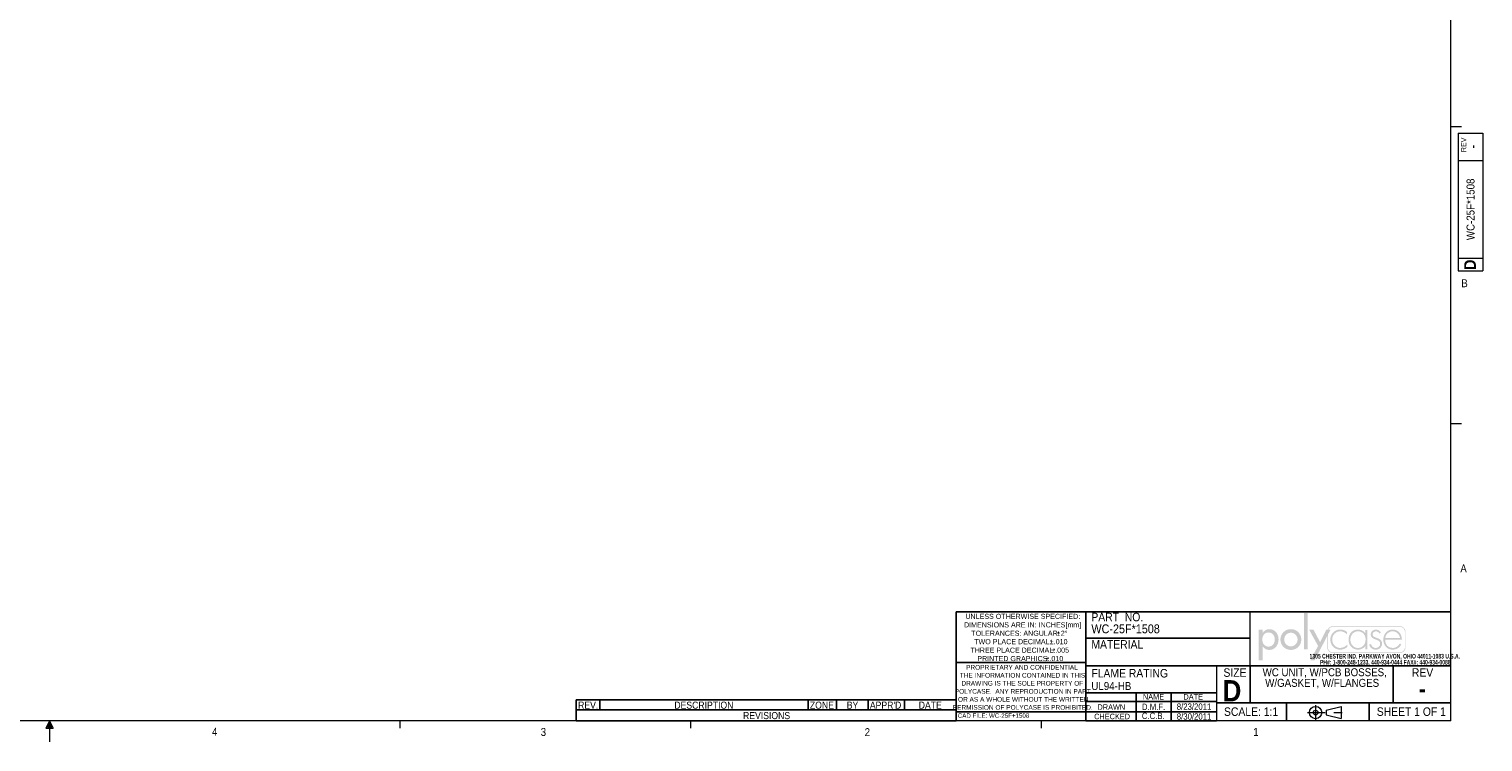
# Model space of a CAD drawing. Header units: inches. Extents: x 0.3 to 33.9, y 0.2 to 21.7.
# Tile 10 of 17: x 16.8 to 33.9, y 0.2 to 8.6. Entities that reach past the tile are written whole.
import ezdxf

# ---------------------------------------------------------------- set-up
doc = ezdxf.new("R2010")
doc.units = ezdxf.units.IN
doc.header["$MEASUREMENT"] = 0
doc.linetypes.add('SLD-Center', pattern=[0.75, 0.6, -0.05, 0.05, -0.05])
doc.linetypes.add('SLD-Solid', pattern=[0])
doc.layers.add('FORMAT', color=7, linetype='SLD-Solid')
doc.layers.add('SLD-0', color=7, linetype='SLD-Solid')
doc.styles.add('SLDTEXTSTYLE0', font='GOTHICB.TTF', dxfattribs={"width": 0.639595})
doc.styles.add('SLDTEXTSTYLE1', font='GOTHIC.TTF', dxfattribs={"width": 0.913})
doc.styles.add('SLDTEXTSTYLE2', font='GOTHICB.TTF', dxfattribs={"width": 0.913})

# ---------------------------------------------------------------- blocks, each defined once
blk = doc.blocks.new('ThirdAngleProjectionBlock')
at = {"color": 7, "linetype": 'SLD-Center', "lineweight": 0}
for p, q in [((0.275, 0.506), (0.275, 0)), ((0, 0.253), (1.202, 0.253))]:
    blk.add_line(p, q, dxfattribs=at)
at = {"color": 7, "linetype": 'SLD-Solid', "lineweight": 0}
for p, q in [((0.632, 0.332), (1.13, 0.459)), ((0.632, 0.332), (0.632, 0.174)), ((0.632, 0.174), (1.13, 0.048)), ((1.13, 0.459), (1.13, 0.048))]:
    blk.add_line(p, q, dxfattribs=at)
for radius in [0.206, 0.0789]:
    blk.add_circle((0.275, 0.253), radius, dxfattribs=at)
blk = doc.blocks.new('SW_NOTE_0')
at = {"color": 0, "linetype": 'Continuous', "lineweight": 0, "char_height": 0.055, "attachment_point": 2, "style": 'SLDTEXTSTYLE0'}
for s, insert in [('1305 CHESTER IND. PARKWAY AVON, OHIO 44011-1083 U.S.A. ', (0.75, 0.07)), ('PH#: 1-800-248-1233, 440-934-0444 FAX#: 440-934-0088', (0.756, -0.001))]:
    blk.add_mtext(s, dxfattribs=dict(at, insert=insert))
blk = doc.blocks.new('logo')
at = {"linetype": 'Continuous'}
blk.add_hatch(color=7, dxfattribs=at).paths.add_polyline_path([(1.559, 0.355), (1.559, 1.505), (1.44, 1.505), (1.44, 0.355)], flags=0)
h = blk.add_hatch(color=7, dxfattribs=at)
edge = h.paths.add_edge_path(flags=0)
edge.add_spline(control_points=[(0.122, 0.452), (0.17, 0.382), (0.245, 0.334), (0.333, 0.334)], knot_values=[4, 4, 4, 4, 5, 5, 5, 5], weights=[1, 1, 1, 1], degree=3, periodic=0)
edge.add_spline(control_points=[(0.333, 0.334), (0.523, 0.334), (0.629, 0.492), (0.629, 0.669)], knot_values=[3, 3, 3, 3, 4, 4, 4, 4], weights=[1, 1, 1, 1], degree=3, periodic=0)
edge.add_spline(control_points=[(0.629, 0.669), (0.629, 0.839), (0.517, 0.994), (0.338, 0.994)], knot_values=[2, 2, 2, 2, 3, 3, 3, 3], weights=[1, 1, 1, 1], degree=3, periodic=0)
edge.add_spline(control_points=[(0.338, 0.994), (0.245, 0.994), (0.171, 0.946), (0.122, 0.872)], knot_values=[1, 1, 1, 1, 2, 2, 2, 2], weights=[1, 1, 1, 1], degree=3, periodic=0)
edge.add_line((0.122, 0.872), (0.119, 0.872))
edge.add_line((0.119, 0.872), (0.119, 0.975))
edge.add_line((0.119, 0.975), (0, 0.975))
edge.add_line((0, 0.975), (0, 0))
edge.add_line((0, 0), (0.119, 0))
edge.add_line((0.119, 0), (0.119, 0.452))
edge.add_line((0.119, 0.452), (0.122, 0.452))
edge = h.paths.add_edge_path(flags=0)
edge.add_spline(control_points=[(0.113, 0.665), (0.113, 0.78), (0.185, 0.888), (0.309, 0.888), (0.437, 0.888), (0.51, 0.786), (0.51, 0.665)], knot_values=[0, 0, 0, 0, 1, 1, 1, 2, 2, 2, 2], weights=[1, 1, 1, 1, 1, 1, 1], degree=3, periodic=0)
edge.add_spline(control_points=[(0.51, 0.665), (0.51, 0.543), (0.439, 0.44), (0.309, 0.44), (0.183, 0.44), (0.113, 0.549), (0.113, 0.665)], knot_values=[2, 2, 2, 2, 3, 3, 3, 4, 4, 4, 4], weights=[1, 1, 1, 1, 1, 1, 1], degree=3, periodic=0)
h = blk.add_hatch(color=7, dxfattribs=at)
edge = h.paths.add_edge_path(flags=0)
edge.add_spline(control_points=[(0.69, 0.664), (0.69, 0.477), (0.836, 0.334), (1.022, 0.334), (1.207, 0.334), (1.353, 0.477), (1.353, 0.664)], knot_values=[0, 0, 0, 0, 1, 1, 1, 2, 2, 2, 2], weights=[1, 1, 1, 1, 1, 1, 1], degree=3, periodic=0)
edge.add_spline(control_points=[(1.353, 0.664), (1.353, 0.851), (1.207, 0.994), (1.022, 0.994), (0.836, 0.994), (0.69, 0.851), (0.69, 0.664)], knot_values=[2, 2, 2, 2, 3, 3, 3, 4, 4, 4, 4], weights=[1, 1, 1, 1, 1, 1, 1], degree=3, periodic=0)
edge = h.paths.add_edge_path(flags=0)
edge.add_spline(control_points=[(1.234, 0.664), (1.234, 0.547), (1.139, 0.448), (1.022, 0.448), (0.904, 0.448), (0.81, 0.547), (0.81, 0.664)], knot_values=[0, 0, 0, 0, 1, 1, 1, 2, 2, 2, 2], weights=[1, 1, 1, 1, 1, 1, 1], degree=3, periodic=0)
edge.add_spline(control_points=[(0.81, 0.664), (0.81, 0.782), (0.904, 0.88), (1.022, 0.88), (1.139, 0.88), (1.234, 0.782), (1.234, 0.664)], knot_values=[2, 2, 2, 2, 3, 3, 3, 4, 4, 4, 4], weights=[1, 1, 1, 1, 1, 1, 1], degree=3, periodic=0)
h = blk.add_hatch(color=7, dxfattribs=at)
edge = h.paths.add_edge_path(flags=0)
edge.add_spline(control_points=[(4.669, 0.413), (4.669, 0.316), (4.59, 0.237), (4.493, 0.237)], knot_values=[7, 7, 7, 7, 8, 8, 8, 8], weights=[1, 1, 1, 1], degree=3, periodic=0)
edge.add_line((4.493, 0.237), (2.356, 0.237))
edge.add_spline(control_points=[(2.356, 0.237), (2.259, 0.237), (2.18, 0.316), (2.18, 0.413)], knot_values=[1, 1, 1, 1, 2, 2, 2, 2], weights=[1, 1, 1, 1], degree=3, periodic=0)
edge.add_line((2.18, 0.413), (2.18, 0.781))
edge.add_line((2.18, 0.781), (1.778, 0))
edge.add_line((1.778, 0), (1.643, 0))
edge.add_line((1.643, 0), (1.887, 0.461))
edge.add_line((1.887, 0.461), (1.603, 0.975))
edge.add_line((1.603, 0.975), (1.742, 0.975))
edge.add_line((1.742, 0.975), (1.952, 0.582))
edge.add_line((1.952, 0.582), (2.146, 0.975))
edge.add_line((2.146, 0.975), (2.192, 0.975))
edge.add_spline(control_points=[(2.192, 0.975), (2.218, 1.041), (2.282, 1.087), (2.356, 1.087)], knot_values=[3.233464, 3.233464, 3.233464, 3.233464, 4, 4, 4, 4], weights=[1, 1, 1, 1], degree=3, periodic=0)
edge.add_line((2.356, 1.087), (4.493, 1.087))
edge.add_spline(control_points=[(4.493, 1.087), (4.59, 1.087), (4.669, 1.008), (4.669, 0.911)], knot_values=[5, 5, 5, 5, 6, 6, 6, 6], weights=[1, 1, 1, 1], degree=3, periodic=0)
edge.add_line((4.669, 0.911), (4.669, 0.413))
edge = h.paths.add_edge_path(flags=0)
edge.add_line((2.215, 0.975), (2.28, 0.975))
edge.add_line((2.28, 0.975), (2.201, 0.821))
edge.add_line((2.201, 0.821), (2.201, 0.413))
edge.add_spline(control_points=[(2.201, 0.413), (2.201, 0.327), (2.271, 0.258), (2.356, 0.258)], knot_values=[2, 2, 2, 2, 3, 3, 3, 3], weights=[1, 1, 1, 1], degree=3, periodic=0)
edge.add_line((2.356, 0.258), (4.493, 0.258))
edge.add_spline(control_points=[(4.493, 0.258), (4.579, 0.258), (4.649, 0.327), (4.649, 0.413)], knot_values=[4, 4, 4, 4, 5, 5, 5, 5], weights=[1, 1, 1, 1], degree=3, periodic=0)
edge.add_line((4.649, 0.413), (4.649, 0.911))
edge.add_spline(control_points=[(4.649, 0.911), (4.649, 0.997), (4.579, 1.066), (4.493, 1.066)], knot_values=[6, 6, 6, 6, 7, 7, 7, 7], weights=[1, 1, 1, 1], degree=3, periodic=0)
edge.add_line((4.493, 1.066), (2.356, 1.066))
edge.add_spline(control_points=[(2.356, 1.066), (2.293, 1.066), (2.239, 1.029), (2.215, 0.975)], knot_values=[0, 0, 0, 0, 0.732403, 0.732403, 0.732403, 0.732403], weights=[1, 1, 1, 1], degree=3, periodic=0)
h = blk.add_hatch(color=7, dxfattribs=at)
edge = h.paths.add_edge_path(flags=0)
edge.add_spline(control_points=[(2.806, 0.905), (2.745, 0.957), (2.672, 0.98), (2.593, 0.98)], knot_values=[8, 8, 8, 8, 9, 9, 9, 9], weights=[1, 1, 1, 1], degree=3, periodic=0)
edge.add_spline(control_points=[(2.593, 0.98), (2.413, 0.98), (2.278, 0.84), (2.278, 0.662)], knot_values=[7, 7, 7, 7, 8, 8, 8, 8], weights=[1, 1, 1, 1], degree=3, periodic=0)
edge.add_spline(control_points=[(2.278, 0.662), (2.278, 0.484), (2.41, 0.342), (2.592, 0.342)], knot_values=[6, 6, 6, 6, 7, 7, 7, 7], weights=[1, 1, 1, 1], degree=3, periodic=0)
edge.add_spline(control_points=[(2.592, 0.342), (2.674, 0.342), (2.752, 0.372), (2.814, 0.427)], knot_values=[5, 5, 5, 5, 6, 6, 6, 6], weights=[1, 1, 1, 1], degree=3, periodic=0)
edge.add_line((2.814, 0.427), (2.814, 0.507))
edge.add_spline(control_points=[(2.814, 0.507), (2.759, 0.44), (2.676, 0.398), (2.589, 0.398)], knot_values=[3, 3, 3, 3, 4, 4, 4, 4], weights=[1, 1, 1, 1], degree=3, periodic=0)
edge.add_spline(control_points=[(2.589, 0.398), (2.445, 0.398), (2.337, 0.523), (2.337, 0.662)], knot_values=[2, 2, 2, 2, 3, 3, 3, 3], weights=[1, 1, 1, 1], degree=3, periodic=0)
edge.add_spline(control_points=[(2.337, 0.662), (2.337, 0.802), (2.446, 0.925), (2.59, 0.925)], knot_values=[1, 1, 1, 1, 2, 2, 2, 2], weights=[1, 1, 1, 1], degree=3, periodic=0)
edge.add_spline(control_points=[(2.59, 0.925), (2.678, 0.925), (2.748, 0.889), (2.806, 0.825)], knot_values=[0, 0, 0, 0, 1, 1, 1, 1], weights=[1, 1, 1, 1], degree=3, periodic=0)
edge.add_line((2.806, 0.825), (2.806, 0.905))
h = blk.add_hatch(color=7, dxfattribs=at)
edge = h.paths.add_edge_path(flags=0)
edge.add_spline(control_points=[(3.392, 0.861), (3.34, 0.938), (3.25, 0.98), (3.156, 0.98)], knot_values=[6, 6, 6, 6, 7, 7, 7, 7], weights=[1, 1, 1, 1], degree=3, periodic=0)
edge.add_spline(control_points=[(3.156, 0.98), (2.972, 0.98), (2.857, 0.844), (2.857, 0.665)], knot_values=[5, 5, 5, 5, 6, 6, 6, 6], weights=[1, 1, 1, 1], degree=3, periodic=0)
edge.add_spline(control_points=[(2.857, 0.665), (2.857, 0.486), (2.973, 0.342), (3.159, 0.342)], knot_values=[4, 4, 4, 4, 5, 5, 5, 5], weights=[1, 1, 1, 1], degree=3, periodic=0)
edge.add_spline(control_points=[(3.159, 0.342), (3.249, 0.342), (3.347, 0.387), (3.392, 0.465)], knot_values=[3, 3, 3, 3, 4, 4, 4, 4], weights=[1, 1, 1, 1], degree=3, periodic=0)
edge.add_line((3.392, 0.465), (3.395, 0.465))
edge.add_line((3.395, 0.465), (3.395, 0.355))
edge.add_line((3.395, 0.355), (3.454, 0.355))
edge.add_line((3.454, 0.355), (3.454, 0.967))
edge.add_line((3.454, 0.967), (3.395, 0.967))
edge.add_line((3.395, 0.967), (3.395, 0.861))
edge.add_line((3.395, 0.861), (3.392, 0.861))
edge = h.paths.add_edge_path(flags=0)
edge.add_spline(control_points=[(3.398, 0.672), (3.398, 0.525), (3.314, 0.397), (3.157, 0.397), (3.009, 0.397), (2.916, 0.525), (2.916, 0.665)], knot_values=[0, 0, 0, 0, 1, 1, 1, 2, 2, 2, 2], weights=[1, 1, 1, 1, 1, 1, 1], degree=3, periodic=0)
edge.add_spline(control_points=[(2.916, 0.665), (2.916, 0.798), (3.013, 0.925), (3.153, 0.925), (3.302, 0.925), (3.398, 0.814), (3.398, 0.672)], knot_values=[2, 2, 2, 2, 3, 3, 3, 4, 4, 4, 4], weights=[1, 1, 1, 1, 1, 1, 1], degree=3, periodic=0)
h = blk.add_hatch(color=7, dxfattribs=at)
edge = h.paths.add_edge_path(flags=0)
edge.add_spline(control_points=[(3.731, 0.98), (3.793, 0.98), (3.861, 0.939), (3.887, 0.882)], knot_values=[11, 11, 11, 11, 12, 12, 12, 12], weights=[1, 1, 1, 1], degree=3, periodic=0)
edge.add_line((3.887, 0.882), (3.836, 0.856))
edge.add_spline(control_points=[(3.836, 0.856), (3.816, 0.898), (3.776, 0.925), (3.728, 0.925)], knot_values=[0, 0, 0, 0, 1, 1, 1, 1], weights=[1, 1, 1, 1], degree=3, periodic=0)
edge.add_spline(control_points=[(3.728, 0.925), (3.677, 0.925), (3.624, 0.882), (3.624, 0.829)], knot_values=[1, 1, 1, 1, 2, 2, 2, 2], weights=[1, 1, 1, 1], degree=3, periodic=0)
edge.add_spline(control_points=[(3.624, 0.829), (3.624, 0.682), (3.922, 0.754), (3.922, 0.533)], knot_values=[2, 2, 2, 2, 3, 3, 3, 3], weights=[1, 1, 1, 1], degree=3, periodic=0)
edge.add_spline(control_points=[(3.922, 0.533), (3.922, 0.42), (3.834, 0.342), (3.724, 0.342)], knot_values=[3, 3, 3, 3, 4, 4, 4, 4], weights=[1, 1, 1, 1], degree=3, periodic=0)
edge.add_spline(control_points=[(3.724, 0.342), (3.622, 0.342), (3.539, 0.404), (3.514, 0.503)], knot_values=[4, 4, 4, 4, 5, 5, 5, 5], weights=[1, 1, 1, 1], degree=3, periodic=0)
edge.add_line((3.514, 0.503), (3.572, 0.522))
edge.add_spline(control_points=[(3.572, 0.522), (3.595, 0.449), (3.644, 0.397), (3.724, 0.397)], knot_values=[6, 6, 6, 6, 7, 7, 7, 7], weights=[1, 1, 1, 1], degree=3, periodic=0)
edge.add_spline(control_points=[(3.724, 0.397), (3.801, 0.397), (3.862, 0.458), (3.862, 0.535)], knot_values=[7, 7, 7, 7, 8, 8, 8, 8], weights=[1, 1, 1, 1], degree=3, periodic=0)
edge.add_spline(control_points=[(3.862, 0.535), (3.862, 0.611), (3.804, 0.635), (3.743, 0.656)], knot_values=[8, 8, 8, 8, 9, 9, 9, 9], weights=[1, 1, 1, 1], degree=3, periodic=0)
edge.add_spline(control_points=[(3.743, 0.656), (3.659, 0.686), (3.564, 0.722), (3.564, 0.825)], knot_values=[9, 9, 9, 9, 10, 10, 10, 10], weights=[1, 1, 1, 1], degree=3, periodic=0)
edge.add_spline(control_points=[(3.564, 0.825), (3.564, 0.918), (3.642, 0.98), (3.731, 0.98)], knot_values=[10, 10, 10, 10, 11, 11, 11, 11], weights=[1, 1, 1, 1], degree=3, periodic=0)
h = blk.add_hatch(color=7, dxfattribs=at)
edge = h.paths.add_edge_path(flags=0)
edge.add_spline(control_points=[(4.554, 0.656), (4.555, 0.832), (4.445, 0.98), (4.26, 0.98)], knot_values=[6, 6, 6, 6, 7, 7, 7, 7], weights=[1, 1, 1, 1], degree=3, periodic=0)
edge.add_spline(control_points=[(4.26, 0.98), (4.081, 0.98), (3.963, 0.833), (3.963, 0.662)], knot_values=[5, 5, 5, 5, 6, 6, 6, 6], weights=[1, 1, 1, 1], degree=3, periodic=0)
edge.add_spline(control_points=[(3.963, 0.662), (3.963, 0.489), (4.078, 0.342), (4.26, 0.342)], knot_values=[4, 4, 4, 4, 5, 5, 5, 5], weights=[1, 1, 1, 1], degree=3, periodic=0)
edge.add_spline(control_points=[(4.26, 0.342), (4.38, 0.342), (4.478, 0.401), (4.534, 0.507)], knot_values=[3, 3, 3, 3, 4, 4, 4, 4], weights=[1, 1, 1, 1], degree=3, periodic=0)
edge.add_line((4.534, 0.507), (4.484, 0.537))
edge.add_spline(control_points=[(4.484, 0.537), (4.44, 0.454), (4.363, 0.398), (4.268, 0.398)], knot_values=[1, 1, 1, 1, 2, 2, 2, 2], weights=[1, 1, 1, 1], degree=3, periodic=0)
edge.add_spline(control_points=[(4.268, 0.398), (4.126, 0.398), (4.019, 0.501), (4.023, 0.656)], knot_values=[0, 0, 0, 0, 1, 1, 1, 1], weights=[1, 1, 1, 1], degree=3, periodic=0)
edge.add_line((4.023, 0.656), (4.554, 0.656))
edge = h.paths.add_edge_path(flags=0)
edge.add_spline(control_points=[(4.023, 0.712), (4.033, 0.827), (4.136, 0.925), (4.261, 0.925)], knot_values=[1, 1, 1, 1, 2, 2, 2, 2], weights=[1, 1, 1, 1], degree=3, periodic=0)
edge.add_spline(control_points=[(4.261, 0.925), (4.387, 0.925), (4.48, 0.824), (4.494, 0.712)], knot_values=[0, 0, 0, 0, 1, 1, 1, 1], weights=[1, 1, 1, 1], degree=3, periodic=0)
edge.add_line((4.494, 0.712), (4.023, 0.712))
blk = doc.blocks.new('POLYCASE LOGO')
at = {"color": 7, "linetype": 'Continuous', "xscale": 0.37, "yscale": 0.37, "zscale": 0.37}
blk.add_blockref('logo', (0.101, -0.571), dxfattribs=at)
at = {"color": 7, "linetype": 'Continuous', "lineweight": 0}
blk.add_blockref('SW_NOTE_0', (0.835, -0.564), dxfattribs=at)
blk = doc.blocks.new('SW_NOTE_2')
at = {"layer": 'FORMAT', "color": 0, "char_height": 0.06, "attachment_point": 2, "style": 'SLDTEXTSTYLE1'}
for s, insert in [('UNLESS OTHERWISE SPECIFIED:', (0.567, 0.077)), ('DIMENSIONS ARE IN: INCHES[mm]', (0.565, -0.023)), ('TOLERANCES: ANGULAR: ', (0.481, -0.122)), ('%%p', (0.986, -0.122)), ('2', (1.037, -0.122)), ('%%d', (1.077, -0.122)), ('THREE PLACE DECIMAL: ', (0.449, -0.321)), ('TWO PLACE DECIMAL: ', (0.45, -0.221)), ('%%p', (0.907, -0.221)), ('%%p', (0.925, -0.321)), ('.010', (1.012, -0.221)), ('.005', (1.03, -0.321)), ('PRINTED GRAPHICS: ', (0.456, -0.42)), ('%%p', (0.857, -0.42)), ('.010', (0.962, -0.42))]:
    blk.add_mtext(s, dxfattribs=dict(at, insert=insert))
blk = doc.blocks.new('SW_NOTE_3')
at = {"layer": 'FORMAT', "color": 0, "char_height": 0.09375, "attachment_point": 2, "style": 'SLDTEXTSTYLE1'}
for s, insert in [('WC UNIT, W/PCB BOSSES, ', (0.765, 0.12)), ('W/GASKET, W/FLANGES', (0.735, -0.005))]:
    blk.add_mtext(s, dxfattribs=dict(at, insert=insert))
blk = doc.blocks.new('SW_NOTE_4')
at = {"layer": 'FORMAT', "color": 0, "char_height": 0.055, "attachment_point": 2, "style": 'SLDTEXTSTYLE1'}
for s, insert in [('PROPRIETARY AND CONFIDENTIAL', (0.583, 0.07)), ('THE INFORMATION CONTAINED IN THIS', (0.589, -0.024)), ('DRAWING IS THE SOLE PROPERTY OF', (0.587, -0.118)), ('POLYCASE.  ANY REPRODUCTION IN PART ', (0.593, -0.213)), ('OR AS A WHOLE WITHOUT THE WRITTEN ', (0.598, -0.307)), ('PERMISSION OF POLYCASE IS PROHIBITED.', (0.592, -0.402))]:
    blk.add_mtext(s, dxfattribs=dict(at, insert=insert))
blk = doc.blocks.new('SW_TABLEANNOTATION_1')
at = {"layer": 'SLD-0', "color": 0}
for p, q in [((0, 0), (0, -0.246)), ((4.472, 0), (0, 0)), ((0.278, 0), (0.278, -0.116)), ((2.729, 0), (2.729, -0.116)), ((3.062, 0), (3.062, -0.116)), ((3.435, 0), (3.435, -0.116)), ((3.863, 0), (3.863, -0.116)), ((4.472, -0.246), (4.472, 0)), ((0, -0.116), (4.472, -0.116)), ((0, -0.246), (4.472, -0.246))]:
    blk.add_line(p, q, dxfattribs=at)
at = {"layer": 'SLD-0', "color": 0, "attachment_point": 1, "style": 'SLDTEXTSTYLE1'}
for s, insert, char_height in [('REV.', (0.021, -0.019), 0.0833), ('DESCRIPTION', (1.154, -0.019), 0.08333), ('REVISIONS', (1.963, -0.142), 0.0833), ('ZONE', (2.75, -0.019), 0.0833), ('BY', (3.184, -0.019), 0.0833), ("APPR'D", (3.456, -0.019), 0.0833), ('DATE', (4.031, -0.019), 0.0833)]:
    blk.add_mtext(s, dxfattribs=dict(at, insert=insert, char_height=char_height))

msp = doc.modelspace()

# ---------------------------------------------------------------- linework, layer by layer
at = {"color": 7, "linetype": 'SLD-Solid', "lineweight": 0}
for p, q in [((33.5158, 0.464), (33.5158, 21.464)), ((33.5158, 7.464), (33.6408, 7.464)), ((33.603, 7.3849), (33.8928, 7.3849)), ((33.603, 7.3849), (33.603, 5.7623)), ((33.8928, 7.3849), (33.8928, 5.7623)), ((33.8928, 7.0588), (33.603, 7.0588)), ((33.603, 5.9114), (33.8928, 5.9114)), ((33.603, 5.7623), (33.8928, 5.7623)), ((33.5158, 3.964), (33.6408, 3.964)), ((33.5158, 0.464), (0.5158, 0.464)), ((17.0158, 0.464), (16.9739, 0.3783)), ((16.9739, 0.3783), (17.0599, 0.3783)), ((17.0158, 0.464), (16.982, 0.3783)), ((17.0158, 0.464), (17.0015, 0.3783)), ((17.0158, 0.464), (17.0158, 0.2163)), ((17.0158, 0.464), (17.0599, 0.3783)), ((17.0158, 0.464), (17.0389, 0.3783)), ((17.0158, 0.464), (17.0288, 0.3783)), ((21.1408, 0.464), (21.1408, 0.3792)), ((24.5652, 0.464), (24.5652, 0.3792)), ((28.6902, 0.464), (28.6902, 0.3792))]:
    msp.add_line(p, q, dxfattribs=at)
at = {"layer": 'SLD-0', "color": 7}
for p, q in [((27.6912, 0.464), (27.6912, 1.7472)), ((27.6912, 1.7472), (33.5158, 1.7472)), ((29.2172, 1.7472), (29.2172, 0.464)), ((31.1527, 1.437), (29.2172, 1.437)), ((29.2172, 1.15), (27.6912, 1.15)), ((29.2172, 1.112), (30.7571, 1.112)), ((30.7571, 1.112), (33.5158, 1.112)), ((31.1527, 1.112), (31.1527, 0.6769)), ((32.8376, 1.112), (32.8376, 0.6769)), ((30.7571, 0.7927), (29.2172, 0.7927)), ((29.2172, 0.691), (30.7571, 0.691)), ((29.8095, 0.7927), (29.8095, 0.464)), ((30.2212, 0.7927), (30.2212, 0.464)), ((27.6912, 0.5719), (30.7571, 0.5719)), ((30.7571, 0.6769), (33.5158, 0.6769)), ((31.5802, 0.6769), (31.5802, 0.464)), ((32.5522, 0.6769), (32.5522, 0.464)), ((29.2172, 0.464), (30.7571, 0.464))]:
    msp.add_line(p, q, dxfattribs=at)
at = {"layer": 'SLD-0', "color": 7, "lineweight": 0}
for p, q in [((31.1527, 1.112), (31.1527, 1.7472)), ((30.7571, 1.112), (30.7571, 0.464))]:
    msp.add_line(p, q, dxfattribs=at)

# ---------------------------------------------------------------- block references
at = {"color": 7, "linetype": 'Continuous'}
msp.add_blockref('POLYCASE LOGO', (31.1527, 1.7472), dxfattribs=at)
at = {"color": 7, "linetype": 'Continuous', "xscale": 0.35, "yscale": 0.35, "zscale": 0.35}
msp.add_blockref('ThirdAngleProjectionBlock', (31.8271, 0.4737), dxfattribs=at)
at = {"layer": 'FORMAT', "color": 7}
for name, p in [('SW_NOTE_2', (27.9087, 1.6478)), ('SW_NOTE_4', (27.883, 1.0523)), ('SW_NOTE_3', (31.2652, 0.9637))]:
    msp.add_blockref(name, p, dxfattribs=at)
at = {"layer": 'SLD-0'}
msp.add_blockref('SW_TABLEANNOTATION_1', (23.2193, 0.71), dxfattribs=at)

# ---------------------------------------------------------------- texts
at = {"color": 7, "linetype": 'Continuous', "lineweight": 0, "rotation": 90}
for s, insert, char_height, attachment_point, style in [('REV', (33.6356, 7.1609), 0.06, 1, 'SLDTEXTSTYLE1'), ('-', (33.727, 7.2251), 0.0937, 2, 'SLDTEXTSTYLE2'), ('WC-25F*1508', (33.7, 6.487), 0.09375, 2, 'SLDTEXTSTYLE1'), ('D', (33.6724, 5.7746), 0.1378, 1, 'SLDTEXTSTYLE2')]:
    msp.add_mtext(s, dxfattribs=dict(at, insert=insert, char_height=char_height, attachment_point=attachment_point, style=style))
at = {"color": 7, "linetype": 'Continuous', "lineweight": 0, "char_height": 0.0937, "attachment_point": 1, "style": 'SLDTEXTSTYLE1'}
for s, insert in [('B', (33.638, 5.6642)), ('A', (33.627, 2.3057)), ('4', (18.9295, 0.3826)), ('3', (22.8001, 0.3805)), ('2', (26.6138, 0.3778)), ('1', (31.1884, 0.3804))]:
    msp.add_mtext(s, dxfattribs=dict(at, insert=insert))
at = {"layer": 'FORMAT', "color": 7}
for s, insert, char_height, attachment_point, style in [('PART  NO.', (29.2831, 1.737), 0.1, 1, 'SLDTEXTSTYLE1'), ('WC-25F*1508', (29.2831, 1.6), 0.104167, 1, 'SLDTEXTSTYLE1'), ('MATERIAL', (29.2831, 1.4145), 0.1, 1, 'SLDTEXTSTYLE1'), ('FLAME RATING', (29.2831, 1.0753), 0.1, 1, 'SLDTEXTSTYLE1'), ('SIZE', (30.8379, 1.083), 0.1, 1, 'SLDTEXTSTYLE1'), ('REV', (33.0565, 1.0839), 0.1, 1, 'SLDTEXTSTYLE1'), ('UL94-HB', (29.2831, 0.9213), 0.09375, 1, 'SLDTEXTSTYLE1'), ('D', (30.8281, 0.9439), 0.25, 1, 'SLDTEXTSTYLE2'), ('NAME', (30.0149, 0.7797), 0.065, 2, 'SLDTEXTSTYLE1'), ('DATE', (30.4824, 0.7797), 0.065, 2, 'SLDTEXTSTYLE1'), ('-', (33.1799, 0.9439), 0.2, 2, 'SLDTEXTSTYLE2'), ('CAD FILE: WC-25F+1508', (27.7104, 0.5523), 0.052083, 1, 'SLDTEXTSTYLE1'), ('CHECKED', (29.316, 0.5486), 0.065, 1, 'SLDTEXTSTYLE1'), ('DRAWN', (29.3553, 0.6593), 0.065, 1, 'SLDTEXTSTYLE1'), ('C.C.B.', (30.012, 0.5605), 0.075, 2, 'SLDTEXTSTYLE1'), ('D.M.F.', (30.015, 0.6671), 0.075, 2, 'SLDTEXTSTYLE1'), ('8/23/2011', (30.4921, 0.6693), 0.075, 2, 'SLDTEXTSTYLE1'), ('8/30/2011', (30.4923, 0.5535), 0.075, 2, 'SLDTEXTSTYLE1'), ('SCALE: 1:1', (30.8445, 0.6228), 0.1, 1, 'SLDTEXTSTYLE1'), ('SHEET 1 OF 1', (32.643, 0.6231), 0.1, 1, 'SLDTEXTSTYLE1')]:
    msp.add_mtext(s, dxfattribs=dict(at, insert=insert, char_height=char_height, attachment_point=attachment_point, style=style))

doc.saveas('drawing.dxf')
